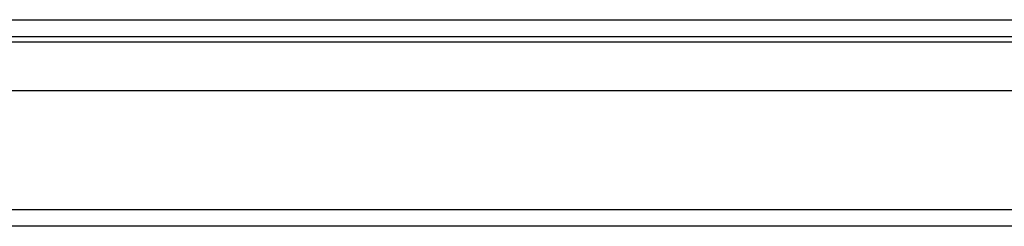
# Model space of a CAD drawing. Header units: inches. Extents: x 28 to 747, y 82 to 346.
# Tile 32 of 246: x 106.56 to 112.37, y 82 to 83.22. Entities that reach past the tile are written whole.
import ezdxf

# ---------------------------------------------------------------- set-up
doc = ezdxf.new("R2010")
doc.units = ezdxf.units.IN
doc.header["$MEASUREMENT"] = 0
doc.layers.add('Visible Edges(ANSI)', color=7, linetype='Continuous', lineweight=25)
doc.layers.add('Visible Tangent Edges(ANSI)', color=7, linetype='Continuous', lineweight=25)

msp = doc.modelspace()

# ---------------------------------------------------------------- linework, layer by layer
at = {"layer": 'Visible Edges(ANSI)'}
for p, q in [((100.5431, 83.1181), (172.3451, 83.1181)), ((124.3006, 82.7985), (106.3856, 82.7985)), ((172.2466, 81.9985), (100.6416, 81.9985))]:
    msp.add_line(p, q, dxfattribs=at)
at = {"layer": 'Visible Tangent Edges(ANSI)'}
for p, q in [((100.5431, 83.2171), (171.5779, 83.2171)), ((105.5724, 83.0871), (125.1137, 83.0871)), ((100.6416, 82.0975), (172.2466, 82.0975))]:
    msp.add_line(p, q, dxfattribs=at)

doc.saveas('drawing.dxf')
